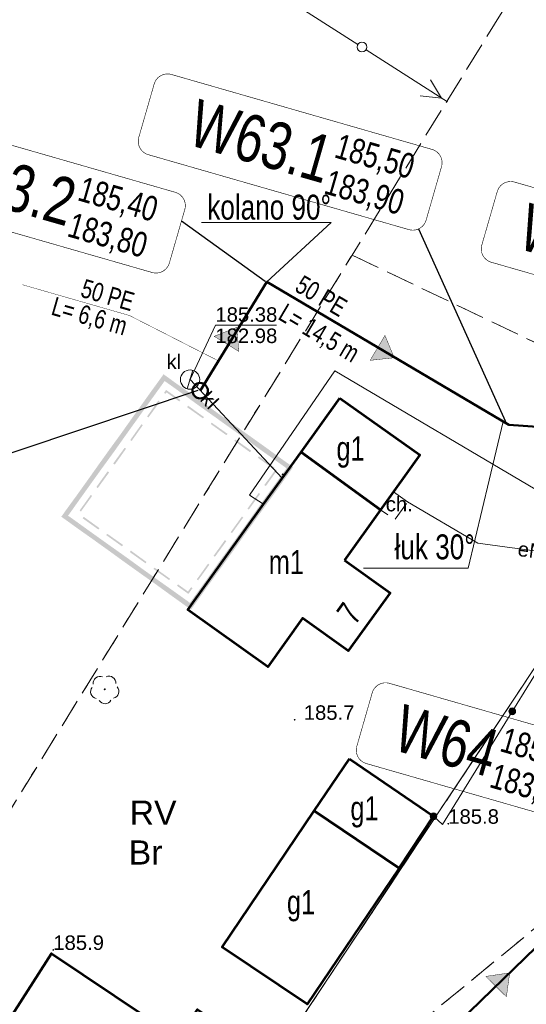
# Model space of a CAD drawing. Header units: metres. Extents: x 7482748 to 7484637, y 5684406 to 5687014.
# Tile 47 of 180: x 7483113 to 7483139, y 5685530 to 5685581. Entities that reach past the tile are written whole.
import ezdxf
from ezdxf.enums import TextEntityAlignment as Align
from ezdxf.lldxf.tags import DXFTag

# ---------------------------------------------------------------- set-up
doc = ezdxf.new("R2010")
doc.units = ezdxf.units.M
doc.header["$MEASUREMENT"] = 0
for name, pattern in [('KTCR01_500', [1.5, 1, -0.5]), ('l217_500', [2, 1.5, -0.5]), ('l218_500', [1, 0.5, -0.5])]:
    doc.linetypes.add(name, pattern=pattern)
for name, color, linetype, lineweight in [('.domiar', 250, 'Continuous', 9), ('.ks tłoczny', 104, 'Continuous', 50), ('_Dzialki', 7, 'Continuous', 0), ('_Kontury', 7, 'Continuous', 0), ('_Kontury_opis', 7, 'Continuous', 0), ('_Uzytki', 7, 'Continuous', 0), ('_Uzytki_opis', 7, 'Continuous', 0), ('EGB_Adres', 7, 'Continuous', 0), ('EGB_Budynek', 7, 'Continuous', 0), ('EGB_Budynek_opis', 7, 'Continuous', 0), ('GES__SUSM04_01P', 7, 'Continuous', 13), ('GES__SUUS07_P', 7, 'Continuous', 13), ('KTOK05_01', 7, 'Continuous', 13), ('RTPW01_P', 7, 'Continuous', 0), ('SUPE_L_3', 1, 'Continuous', 13)]:
    doc.layers.add(name, color=color, linetype=linetype, lineweight=lineweight)
for name, color, linetype, lineweight, transparency in [('EGB_EGBB03_O', 7, 'Continuous', 0, 0.2), ('GES__SUUS_ET_05T', 7, 'Continuous', 13, 0.25), ('KTCR01_T', 7, 'Continuous', 13, 0.25), ('KTCR02', 7, 'KTCR01_500', 13, 0.5), ('RTPW01_G', 7, 'Continuous', 13, 0.25)]:
    doc.layers.add(name, color=color, linetype=linetype, lineweight=lineweight, transparency=transparency)
for name, color, linetype, lineweight, true_color in [('GES__SUPE_pL', 1, 'Continuous', 13, 0xff0000), ('GES__SUPK_01_pL', 7, 'Continuous', 13, 0x803300), ('GES__SUPS01_05L', 7, 'Continuous', 13, 0x803300), ('GES__SUPS01_05P', 7, 'Continuous', 13, 0x803300), ('GES__SUPW_01_pL', 5, 'Continuous', 13, 0x0000ff), ('OBOP02_01', 7, 'Continuous', 13, 0x008000)]:
    doc.layers.add(name, color=color, linetype=linetype, lineweight=lineweight, true_color=true_color)
for name, color, linetype, lineweight, true_color, transparency in [('GES__SUPE_pT', 1, 'Continuous', 13, 0xff0000, 0.25), ('GES__SUPK_01_pT', 7, 'Continuous', 13, 0x803300, 0.25), ('GES__SUPS01_05G', 7, 'Continuous', 13, 0x803300, 0.25)]:
    doc.layers.add(name, color=color, linetype=linetype, lineweight=lineweight, true_color=true_color, transparency=transparency)
doc.layers.add('IS_kanalizacja_sanitarna', color=7, linetype='SOLID', true_color=0x000000)
doc.layers.add('IS_Opisy_działek_Net', color=7, linetype='SOLID', true_color=0x000000)
doc.layers.add('IS_Węzeł_sieci_kanalizacyjnej_-_opisy', color=7, linetype='Continuous')
doc.styles.get("Standard").update_dxf_attribs({"font": 'simplex.shx', "width": 0.75})
doc.styles.add('STYL_ARIAL', font='simplex.shx', dxfattribs={"width": 0.75, "oblique": 0.1})
doc.styles.add('Style-Arial', font='arial.ttf')
tags = doc.linetypes.add('SOLID', pattern=[10, 10, 0]).pattern_tags.tags
tags[6:7] = [DXFTag(74, 4), DXFTag(75, 0), DXFTag(340, '0'), DXFTag(46, 0.0), DXFTag(50, 0.0), DXFTag(44, 0.0), DXFTag(45, 0.0)]
tags[4:5] = [DXFTag(74, 4), DXFTag(75, 0), DXFTag(340, '0'), DXFTag(46, 0.0), DXFTag(50, 0.0), DXFTag(44, 0.0), DXFTag(45, 0.0)]

# ---------------------------------------------------------------- blocks, each defined once
blk = doc.blocks.new('SUPS01_1')
at = {"layer": 'GES__SUPS01_05P', "linetype": 'Continuous', "lineweight": 13}
h = blk.add_hatch(color=256, dxfattribs=at)
edge = h.paths.add_edge_path()
edge.add_arc((0, 0), 0.045, 0, 360)
blk = doc.blocks.new('SUSM04_01')
at = {"layer": 'GES__SUSM04_01P', "linetype": 'Continuous', "lineweight": 13}
blk.add_circle((0, 0), 0.25, dxfattribs=at)
blk = doc.blocks.new('SUUS07_1')
at = {"layer": 'GES__SUUS07_P', "linetype": 'Continuous', "lineweight": 13}
blk.add_line((-0.5, 0), (0.5, 0), dxfattribs=at)
blk.add_circle((0, 0), 0.5, dxfattribs=at)
blk = doc.blocks.new('OBOP02_01_25')
at = {"layer": 'OBOP02_01', "linetype": 'Continuous', "lineweight": 13}
h = blk.add_hatch(color=256, dxfattribs=at)
edge = h.paths.add_edge_path()
edge.add_arc((0, 0), 0.05, 0, 360)
for centre, start, end in [((0, 0.4), 30, 150), ((-0.38, 0.12), 102, 222), ((0.38, 0.12), 318, 78), ((-0.24, -0.32), 174, 294), ((0.24, -0.32), 246, 6)]:
    blk.add_arc(centre, 0.35, start, end, dxfattribs=at)
blk = doc.blocks.new('RTPW01')
at = {"layer": 'RTPW01_P', "linetype": 'Continuous', "lineweight": 0}
h = blk.add_hatch(color=256, dxfattribs=at)
edge = h.paths.add_edge_path()
edge.add_arc((0, 0), 0.045, 0, 360)
blk = doc.blocks.new('RTPW01_2')
at = {"layer": 'RTPW01_P', "linetype": 'Continuous', "lineweight": 0}
h = blk.add_hatch(color=256, dxfattribs=at)
edge = h.paths.add_edge_path()
edge.add_arc((0, 0), 0.045, 0, 360)

msp = doc.modelspace()

# ---------------------------------------------------------------- hatches: boundary and pattern name
at = {"layer": 'EGB_EGBB03_O', "linetype": 'Continuous', "lineweight": 0}
for points in [[(7483120.42758, 5685561.70544), (7483120.22439, 5685561.8511), (7483120.67124, 5685562.47442), (7483121.06383, 5685562.19297), (7483120.91817, 5685561.98979), (7483120.72876, 5685562.12558)], [(7483121.4862, 5685561.06577), (7483120.8254, 5685561.53951), (7483120.76893, 5685561.46074), (7483120.69578, 5685561.51317), (7483120.80469, 5685561.6651), (7483121.53864, 5685561.13891)], [(7483116.15351, 5685554.55069), (7483115.38558, 5685555.10124), (7483115.56334, 5685555.34921), (7483115.76653, 5685555.20355), (7483115.73442, 5685555.15876), (7483116.29918, 5685554.75387)], [(7483121.95531, 5685551.1049), (7483121.36774, 5685551.52615), (7483121.42018, 5685551.59929), (7483121.9346, 5685551.23049), (7483122.09601, 5685551.45564), (7483122.16915, 5685551.4032)], [(7483122.08876, 5685550.29558), (7483121.84254, 5685550.4721), (7483121.98821, 5685550.67528), (7483122.03124, 5685550.64442), (7483122.43736, 5685551.21094), (7483122.64054, 5685551.06528)]]:
    msp.add_hatch(color=256, dxfattribs=at).paths.add_polyline_path(points)
at = {"layer": 'IS_kanalizacja_sanitarna', "linetype": 'Continuous', "ltscale": 0.01}
for points in [[(7483124.45294, 5685564.89844), (7483123.29099, 5685564.43761), (7483124.56999, 5685563.65393)], [(7483132.59655, 5685563.33062), (7483132.1187, 5685564.48568), (7483131.35389, 5685563.19531)], [(7483138.56609, 5685531.49429), (7483137.32991, 5685531.30897), (7483138.39787, 5685530.25566)]]:
    msp.add_hatch(color=256, dxfattribs=at).paths.add_polyline_path(points)
at = {"layer": 'KTOK05_01', "linetype": 'Continuous', "lineweight": 13}
h = msp.add_hatch(color=256, dxfattribs=at)
edge = h.paths.add_edge_path()
edge.add_arc((7483138.70436, 5685545.02817), 0.175, 0, 360)
h = msp.add_hatch(color=256, dxfattribs=at)
edge = h.paths.add_edge_path()
edge.add_arc((7483134.63, 5685539.6), 0.175, 0, 360)

# ---------------------------------------------------------------- linework, layer by layer
at = {"layer": '.domiar', "linetype": 'Continuous'}
for points in [[(7483129.33196, 5685570.33096), (7483122.63951, 5685570.33096)], [(7483126.01358, 5685567.25997), (7483129.33196, 5685570.33096), (7483129.33196, 5685570.33096)], [(7483138.22342, 5685560.03371), (7483136.41439, 5685552.4382), (7483136.41439, 5685552.4382)], [(7483136.41439, 5685552.4382), (7483131.00708, 5685552.4382)]]:
    msp.add_lwpolyline(points, dxfattribs=at)
at = {"layer": '.ks tłoczny', "linetype": 'Continuous'}
for points in [[(7483122.56499, 5685561.62368), (7483126.01358, 5685567.25997), (7483138.51554, 5685559.86082), (7483152.03145, 5685558.90379)], [(7483141.08035, 5685533.93474), (7483141.08035, 5685533.93474), (7483124.51511, 5685517.8479), (7483124.51511, 5685517.8479), (7483076.83124, 5685500.00001), (7483076.83124, 5685500.00001), (7483076.83124, 5685500.00001)]]:
    msp.add_lwpolyline(points, dxfattribs=at)
msp.add_circle((7483122.56499, 5685561.62368), 0.4, dxfattribs=at)
at = {"layer": '_Dzialki', "color": 96, "linetype": 'Continuous', "true_color": 0x008000, "flags": 128}
msp.add_lwpolyline([(7483143.61, 5685552.92), (7483120.9, 5685518.75)], dxfattribs=at)
at = {"layer": '_Kontury', "color": 96, "linetype": 'l217_500', "true_color": 0x008000, "flags": 128}
for points in [[(7483139.22, 5685582.93), (7483130.42, 5685568.64)], [(7483104.94, 5685527.24), (7483130.42, 5685568.64)], [(7483130.42, 5685568.64), (7483153.91, 5685557.41)], [(7483143.61, 5685552.92), (7483120.9, 5685518.75)], [(7483090.31, 5685492.92), (7483152.14, 5685543.93)]]:
    msp.add_lwpolyline(points, dxfattribs=at)
at = {"layer": '_Uzytki', "color": 96, "linetype": 'l218_500', "true_color": 0x008000, "flags": 128}
for points in [[(7483104.94, 5685527.24), (7483130.42, 5685568.64)], [(7483130.42, 5685568.64), (7483153.91, 5685557.41)], [(7483120.9, 5685518.75), (7483143.61, 5685552.92)], [(7483090.31, 5685492.92), (7483152.14, 5685543.93)]]:
    msp.add_lwpolyline(points, dxfattribs=at)
at = {"layer": 'EGB_Budynek', "color": 7, "linetype": 'Continuous', "lineweight": 53, "flags": 128}
for points in [[(7483129.78, 5685561.24), (7483133.92, 5685558.3), (7483131.89, 5685555.46), (7483127.78, 5685558.45), (7483129.78, 5685561.24)], [(7483130.02, 5685552.86), (7483132.38, 5685551.17), (7483130.22, 5685548.16), (7483127.86, 5685549.85), (7483126.06, 5685547.34), (7483121.93, 5685550.29), (7483125.84, 5685555.75), (7483127.78, 5685558.45), (7483131.89, 5685555.46), (7483130.02, 5685552.86)], [(7483130.28, 5685542.57), (7483134.63, 5685539.6), (7483132.85, 5685536.92), (7483128.46, 5685539.88), (7483130.28, 5685542.57)], [(7483132.85, 5685536.92), (7483128.09, 5685529.87), (7483123.7, 5685532.83), (7483128.46, 5685539.88), (7483132.85, 5685536.92)], [(7483125.53, 5685527.52), (7483124.53, 5685526.03), (7483121.2, 5685521.15), (7483111.74, 5685527.62), (7483114.88, 5685532.49), (7483121.41, 5685528.11), (7483122.42, 5685529.6), (7483125.53, 5685527.52)]]:
    msp.add_lwpolyline(points, dxfattribs=at)
at = {"layer": 'EGB_EGBB03_O', "linetype": 'Continuous', "lineweight": 0}
for points in [[(7483121.06, 5685562.19), (7483121.88, 5685561.61), (7483120.92, 5685561.99), (7483121.73, 5685561.41)], [(7483122.69, 5685561.03), (7483123.5, 5685560.44), (7483122.54, 5685560.82), (7483123.36, 5685560.24)], [(7483118.48, 5685559.41), (7483119.06, 5685560.23), (7483118.68, 5685559.27), (7483119.26, 5685560.08)], [(7483117.89, 5685558.6), (7483118.48, 5685559.41), (7483118.1, 5685558.45), (7483118.68, 5685559.27)], [(7483124.38, 5685559.1), (7483125.2, 5685558.52), (7483124.33, 5685559.03), (7483125.14, 5685558.44)], [(7483125.13, 5685559.28), (7483125.94, 5685558.7), (7483124.98, 5685559.08), (7483125.79, 5685558.49)], [(7483125.6, 5685558.23), (7483126.41, 5685557.64), (7483125.55, 5685558.15), (7483126.36, 5685557.57)], [(7483126.75, 5685558.11), (7483127.37, 5685557.67), (7483126.61, 5685557.91), (7483127.03, 5685557.61)], [(7483116.73, 5685556.97), (7483117.31, 5685557.79), (7483116.93, 5685556.83), (7483117.51, 5685557.64)], [(7483126.54, 5685557.5), (7483125.96, 5685556.69), (7483126.47, 5685557.55), (7483125.88, 5685556.74)], [(7483127.37, 5685557.67), (7483126.72, 5685556.75), (7483127.03, 5685557.61), (7483126.52, 5685556.9)], [(7483117.2, 5685556.64), (7483117.78, 5685557.45), (7483117.27, 5685556.58), (7483117.86, 5685557.4)], [(7483126.82, 5685557.35), (7483126.97, 5685557.24), (7483126.77, 5685557.28), (7483126.85, 5685557.22)], [(7483116.15, 5685556.16), (7483116.73, 5685556.97), (7483116.35, 5685556.02), (7483116.93, 5685556.83)], [(7483116.33, 5685555.42), (7483116.91, 5685556.23), (7483116.4, 5685555.37), (7483116.98, 5685556.18)], [(7483124.79, 5685555.06), (7483124.21, 5685554.25), (7483124.72, 5685555.11), (7483124.14, 5685554.3)], [(7483117.78, 5685553.39), (7483116.97, 5685553.97), (7483117.92, 5685553.59), (7483117.11, 5685554.17)], [(7483118.52, 5685553.57), (7483117.71, 5685554.15), (7483118.58, 5685553.64), (7483117.76, 5685554.22)], [(7483118.59, 5685552.8), (7483117.78, 5685553.39), (7483118.74, 5685553.01), (7483117.92, 5685553.59)], [(7483121.84, 5685550.47), (7483121.03, 5685551.05), (7483121.99, 5685550.68), (7483121.18, 5685551.26)]]:
    msp.add_solid(points, dxfattribs=at)
at = {"layer": 'EGB_EGBB03_O', "linetype": 'Continuous', "lineweight": 0, "extrusion": (0, 0, -1)}
for points in [[(-7483119.64, 5685561.04), (-7483120.22, 5685561.85), (-7483119.84, 5685560.89), (-7483120.43, 5685561.71)], [(-7483121.88, 5685561.61), (-7483122.69, 5685561.03), (-7483121.73, 5685561.41), (-7483122.54, 5685560.82)], [(-7483119.06, 5685560.23), (-7483119.64, 5685561.04), (-7483119.26, 5685560.08), (-7483119.84, 5685560.89)], [(-7483119.82, 5685560.29), (-7483120.4, 5685561.11), (-7483119.89, 5685560.24), (-7483120.48, 5685561.05)], [(-7483121.94, 5685560.85), (-7483122.76, 5685560.26), (-7483121.89, 5685560.77), (-7483122.71, 5685560.19)], [(-7483123.5, 5685560.44), (-7483124.31, 5685559.86), (-7483123.36, 5685560.24), (-7483124.17, 5685559.66)], [(-7483118.95, 5685559.07), (-7483119.53, 5685559.89), (-7483119.02, 5685559.02), (-7483119.6, 5685559.84)], [(-7483123.16, 5685559.97), (-7483123.98, 5685559.39), (-7483123.11, 5685559.9), (-7483123.92, 5685559.32)], [(-7483124.31, 5685559.86), (-7483125.13, 5685559.28), (-7483124.17, 5685559.66), (-7483124.98, 5685559.08)], [(-7483117.31, 5685557.79), (-7483117.89, 5685558.6), (-7483117.51, 5685557.64), (-7483118.1, 5685558.45)], [(-7483118.07, 5685557.86), (-7483118.66, 5685558.67), (-7483118.15, 5685557.8), (-7483118.73, 5685558.62)], [(-7483125.94, 5685558.7), (-7483126.75, 5685558.11), (-7483125.79, 5685558.49), (-7483126.61, 5685557.91)], [(-7483126.72, 5685556.75), (-7483126.14, 5685555.94), (-7483126.52, 5685556.9), (-7483125.93, 5685556.09)], [(-7483115.56, 5685555.35), (-7483116.15, 5685556.16), (-7483115.77, 5685555.2), (-7483116.35, 5685556.02)], [(-7483125.66, 5685556.28), (-7483125.08, 5685555.47), (-7483125.59, 5685556.33), (-7483125.01, 5685555.52)], [(-7483126.14, 5685555.94), (-7483125.55, 5685555.13), (-7483125.93, 5685556.09), (-7483125.35, 5685555.27)], [(-7483117.3, 5685554.44), (-7483116.49, 5685555.02), (-7483117.36, 5685554.51), (-7483116.54, 5685555.1)], [(-7483125.55, 5685555.13), (-7483124.97, 5685554.32), (-7483125.35, 5685555.27), (-7483124.77, 5685554.46)], [(-7483116.97, 5685553.97), (-7483116.15, 5685554.55), (-7483117.11, 5685554.17), (-7483116.3, 5685554.75)], [(-7483124.97, 5685554.32), (-7483124.39, 5685553.5), (-7483124.77, 5685554.46), (-7483124.19, 5685553.65)], [(-7483123.92, 5685553.84), (-7483123.33, 5685553.03), (-7483123.84, 5685553.89), (-7483123.26, 5685553.08)], [(-7483124.39, 5685553.5), (-7483123.81, 5685552.69), (-7483124.19, 5685553.65), (-7483123.6, 5685552.84)], [(-7483119.4, 5685552.22), (-7483118.59, 5685552.8), (-7483119.55, 5685552.42), (-7483118.74, 5685553.01)], [(-7483119.74, 5685552.69), (-7483118.93, 5685553.27), (-7483119.79, 5685552.76), (-7483118.98, 5685553.35)], [(-7483120.96, 5685551.82), (-7483120.15, 5685552.4), (-7483121.01, 5685551.89), (-7483120.2, 5685552.47)], [(-7483123.04, 5685552.62), (-7483122.46, 5685551.81), (-7483122.97, 5685552.67), (-7483122.39, 5685551.86)], [(-7483123.81, 5685552.69), (-7483123.22, 5685551.88), (-7483123.6, 5685552.84), (-7483123.02, 5685552.02)], [(-7483120.22, 5685551.64), (-7483119.4, 5685552.22), (-7483120.36, 5685551.84), (-7483119.55, 5685552.42)], [(-7483123.22, 5685551.88), (-7483122.64, 5685551.07), (-7483123.02, 5685552.02), (-7483122.44, 5685551.21)], [(-7483121.03, 5685551.05), (-7483120.22, 5685551.64), (-7483121.18, 5685551.26), (-7483120.36, 5685551.84)]]:
    msp.add_solid(points, dxfattribs=at)
at = {"layer": 'GES__SUPE_pL', "linetype": 'Continuous', "lineweight": 13, "flags": 128}
msp.add_lwpolyline([(7483132.56, 5685556.39), (7483133.29, 5685555.87), (7483136.92, 5685553.73), (7483143.4, 5685552.86), (7483145.6, 5685551.78)], dxfattribs=at)
at = {"layer": 'GES__SUPK_01_pL', "linetype": 'Continuous', "lineweight": 13}
msp.add_line((7483126.81, 5685557.1), (7483122.04, 5685562.2), dxfattribs=at)
at = {"layer": 'GES__SUPS01_05L', "linetype": 'Continuous', "lineweight": 13, "flags": 128}
msp.add_lwpolyline([(7483122.04, 5685562.2), (7483123.35, 5685565.02), (7483126.51, 5685565.02)], dxfattribs=at)
at = {"layer": 'GES__SUPW_01_pL', "linetype": 'Continuous', "lineweight": 13, "flags": 128}
msp.add_lwpolyline([(7483125.84, 5685555.75), (7483125.12, 5685556.21), (7483129.52, 5685562.65), (7483140.26, 5685556.3), (7483155.91, 5685553.17)], dxfattribs=at)
at = {"layer": 'IS_kanalizacja_sanitarna', "linetype": 'Continuous', "ltscale": 0.01, "const_width": 0.02}
for points in [[(7483124.45294, 5685564.89844), (7483123.29099, 5685564.43761), (7483124.56999, 5685563.65393), (7483124.45294, 5685564.89844)], [(7483132.59655, 5685563.33062), (7483132.1187, 5685564.48568), (7483131.35389, 5685563.19531), (7483132.59655, 5685563.33062)], [(7483138.56609, 5685531.49429), (7483137.32991, 5685531.30897), (7483138.39787, 5685530.25566), (7483138.56609, 5685531.49429)]]:
    msp.add_lwpolyline(points, dxfattribs=at)
at = {"layer": 'IS_Opisy_działek_Net', "linetype": 'Continuous', "ltscale": 0.01, "const_width": 0.02}
msp.add_lwpolyline([(7483123.50921, 5685563.16689), (7483118.91331, 5685565.51432), (7483113.37814, 5685567.10792)], dxfattribs=at)
at = {"layer": 'IS_Węzeł_sieci_kanalizacyjnej_-_opisy', "color": 18, "linetype": 'SOLID', "ltscale": 0.01, "true_color": 0x000000, "const_width": 0.03}
for points in [[(7483119.88259, 5685573.83967), (7483133.35532, 5685569.96078, 0.414214), (7483134.24642, 5685570.45348), (7483135.04322, 5685573.22106, 0.414214), (7483134.55053, 5685574.11215), (7483121.07779, 5685577.99104, 0.414214), (7483120.1867, 5685577.49835), (7483119.38989, 5685574.73077, 0.414214), (7483119.88259, 5685573.83967)], [(7483106.6088, 5685571.62023), (7483120.08154, 5685567.74134, 0.414214), (7483120.97264, 5685568.23404), (7483121.76944, 5685571.00162, 0.414214), (7483121.27675, 5685571.89271), (7483107.80401, 5685575.7716, 0.414214), (7483106.91291, 5685575.27891), (7483106.11611, 5685572.51133, 0.414214), (7483106.6088, 5685571.62023)], [(7483137.6186, 5685568.27126), (7483148.37181, 5685565.17534, 0.414214), (7483149.2629, 5685565.66803), (7483150.05971, 5685568.43562, 0.414214), (7483149.56701, 5685569.32671), (7483138.81381, 5685572.42263, 0.414214), (7483137.92271, 5685571.92993), (7483137.12591, 5685569.16235, 0.414214), (7483137.6186, 5685568.27126)], [(7483131.15559, 5685542.32741), (7483141.9088, 5685539.2315, 0.414214), (7483142.79989, 5685539.72419), (7483143.5967, 5685542.49177, 0.414214), (7483143.104, 5685543.38287), (7483132.3508, 5685546.47878, 0.414214), (7483131.4597, 5685545.98609), (7483130.6629, 5685543.21851, 0.414214), (7483131.15559, 5685542.32741)]]:
    msp.add_lwpolyline(points, format="xyb", dxfattribs=at)
at = {"layer": 'IS_Węzeł_sieci_kanalizacyjnej_-_opisy', "color": 18, "linetype": 'SOLID', "ltscale": 0.01, "true_color": 0x000000}
for points in [[(7483121.60006, 5685570.41328), (7483125.91781, 5685567.28914)], [(7483133.85068, 5685569.99641), (7483138.41503, 5685559.88198)], [(7483110.26134, 5685557.55847), (7483122.46562, 5685561.65507)]]:
    msp.add_lwpolyline(points, dxfattribs=at)
at = {"layer": 'KTCR02', "linetype": 'KTCR01_500', "lineweight": 13, "flags": 128}
msp.add_lwpolyline([(7483133.29, 5685555.87), (7483132.56, 5685556.39), (7483131.89, 5685555.46), (7483132.62, 5685554.93), (7483133.29, 5685555.87)], close=True, dxfattribs=at)
at = {"layer": 'KTOK05_01', "linetype": 'Continuous', "lineweight": 13, "flags": 128}
msp.add_lwpolyline([(7483134.63, 5685539.6), (7483135.1, 5685539.18), (7483143.18, 5685552.29), (7483145.64, 5685551.74)], dxfattribs=at)
at = {"layer": 'KTOK05_01', "linetype": 'Continuous', "lineweight": 13}
for centre in [(7483138.7, 5685545.03), (7483134.63, 5685539.6)]:
    msp.add_circle(centre, 0.175, dxfattribs=at)
at = {"layer": 'SUPE_L_3', "linetype": 'Continuous'}
for p, q in [((7483130.72, 5685579.54), (7483126.51, 5685582.24)), ((7483135.35, 5685576.57), (7483131.14, 5685579.27)), ((7483135.05, 5685576.76), (7483134.48, 5685577.72)), ((7483135.05, 5685576.76), (7483133.94, 5685576.88))]:
    msp.add_line(p, q, dxfattribs=at)

# ---------------------------------------------------------------- block references
at = {"layer": 'GES__SUPS01_05P', "linetype": 'Continuous', "lineweight": 13}
msp.add_blockref('SUPS01_1', (7483122.04, 5685562.2), dxfattribs=at)
at = {"layer": 'GES__SUSM04_01P', "linetype": 'Continuous', "lineweight": 13}
msp.add_blockref('SUSM04_01', (7483130.93, 5685579.41), dxfattribs=at)
at = {"layer": 'GES__SUUS07_P', "linetype": 'Continuous', "lineweight": 13, "rotation": 253.68}
msp.add_blockref('SUUS07_1', (7483122.04, 5685562.2), dxfattribs=at)
at = {"layer": 'OBOP02_01', "linetype": 'Continuous', "lineweight": 13, "rotation": 325.34}
msp.add_blockref('OBOP02_01_25', (7483117.63, 5685546.17), dxfattribs=at)
at = {"layer": 'RTPW01_P', "linetype": 'Continuous', "lineweight": 0}
for name, p in [('RTPW01_2', (7483127.45, 5685544.59)), ('RTPW01', (7483135.39, 5685539.21)), ('RTPW01', (7483114.97, 5685532.68))]:
    msp.add_blockref(name, p, dxfattribs=at)

# ---------------------------------------------------------------- texts
at = {"layer": '_Kontury_opis', "color": 96, "linetype": 'Continuous', "lineweight": 13, "true_color": 0x008000, "style": 'Style-Arial'}
msp.add_text('RV', height=1.25, dxfattribs=at).set_placement((7483118.92, 5685539.16))
at = {"layer": '_Uzytki_opis', "color": 96, "linetype": 'Continuous', "lineweight": 13, "true_color": 0x008000, "style": 'Style-Arial'}
msp.add_text('Br', height=1.25, dxfattribs=at).set_placement((7483118.87, 5685537.1))
at = {"layer": 'EGB_Adres', "insert": (7483129.55, 5685550.17), "char_height": 1.25, "attachment_point": 1, "rotation": 54.395466, "line_spacing_factor": 0.6, "style": 'STYL_ARIAL'}
msp.add_mtext('\\fArial|b0|i0|c238238|p39;7 ', dxfattribs=at)
at = {"layer": 'EGB_Budynek_opis', "color": 7, "char_height": 1.25, "attachment_point": 7, "line_spacing_factor": 0.6, "style": 'STYL_ARIAL'}
for s, insert in [('\\fArial|b0|i0|c238238|p39;g1', (7483129.61, 5685557.63)), ('\\fArial|b0|i0|c238238|p39;m1', (7483126.11, 5685552.13)), ('\\fArial|b0|i0|c238238|p39;g1', (7483130.33, 5685539.01)), ('\\fArial|b0|i0|c238238|p39;g1', (7483127.05, 5685534.15))]:
    msp.add_mtext(s, dxfattribs=dict(at, insert=insert))
at = {"layer": 'GES__SUPE_pT', "linetype": 'Continuous', "lineweight": 13, "style": 'Style-Arial'}
msp.add_text('eN', height=0.75, rotation=352.35, dxfattribs=at).set_placement((7483139.66, 5685553.36), align=Align.MIDDLE_CENTER)
at = {"layer": 'GES__SUPK_01_pT', "linetype": 'Continuous', "lineweight": 13, "style": 'Style-Arial'}
msp.add_text('kl', height=0.75, rotation=313.09, dxfattribs=at).set_placement((7483123.05, 5685561.13), align=Align.MIDDLE_CENTER)
at = {"layer": 'GES__SUPS01_05G', "linetype": 'Continuous', "lineweight": 13, "style": 'Style-Arial'}
for s, p in [('185.38', (7483123.35, 5685565.19)), ('182.98', (7483123.35, 5685564.09))]:
    msp.add_text(s, height=0.75, dxfattribs=at).set_placement(p)
at = {"layer": 'GES__SUUS_ET_05T', "linetype": 'Continuous', "lineweight": 13, "style": 'Style-Arial'}
msp.add_text('kl', height=0.75, dxfattribs=at).set_placement((7483121.58, 5685562.75), align=Align.RIGHT)
at = {"layer": 'IS_Opisy_działek_Net', "linetype": 'Continuous', "ltscale": 0.01, "char_height": 0.9648}
for s, insert, attachment_point, rotation in [('{\\fArial|b0|i0|c238|p34;50 PE}', (7483127.38982, 5685566.80517), 7, 329.338549), ('{\\fArial|b0|i0|c238|p34;50 PE}', (7483118.97307, 5685565.72188), 9, 343.938549), ('\\fArial|b0|i0;L= 6,6 m', (7483118.88143, 5685565.40361), 3, 343.938549), ('\\fArial|b0|i0;L= 14,5 m', (7483127.02264, 5685566.18583), 1, 329.338549)]:
    msp.add_mtext(s, dxfattribs=dict(at, insert=insert, attachment_point=attachment_point, rotation=rotation))
at = {"layer": 'IS_Węzeł_sieci_kanalizacyjnej_-_opisy', "color": 18, "linetype": 'SOLID', "ltscale": 0.01, "true_color": 0x000000, "rotation": 343.938549}
for s, insert, char_height, attachment_point in [('\\fArial|b0|i0;W63.1', (7483128.93112, 5685572.30471), 2.448, 9), ('\\fArial|b0|i0;W63.2', (7483115.65733, 5685570.08527), 2.448, 9), ('\\fArial|b0|i0;185,50', (7483129.37449, 5685573.48325), 1.2888, 7), ('\\fArial|b0|i0;183,90', (7483129.26094, 5685573.08887), 1.2888, 1), ('\\fArial|b0|i0;185,40', (7483116.1007, 5685571.26381), 1.2888, 7), ('\\fArial|b0|i0;W63', (7483143.9476, 5685567.51927), 2.448, 9), ('\\fArial|b0|i0;183,80', (7483115.98716, 5685570.86943), 1.2888, 1), ('\\fArial|b0|i0;W64', (7483137.48459, 5685541.57543), 2.448, 9), ('\\fArial|b0|i0;185,60', (7483137.92796, 5685542.75396), 1.2888, 7), ('\\fArial|b0|i0;183,90', (7483137.81442, 5685542.35958), 1.2888, 1)]:
    msp.add_mtext(s, dxfattribs=dict(at, insert=insert, char_height=char_height, attachment_point=attachment_point))
at = {"layer": 'IS_Węzeł_sieci_kanalizacyjnej_-_opisy', "color": 18, "linetype": 'SOLID', "ltscale": 0.01, "true_color": 0x000000, "char_height": 1.2888, "attachment_point": 7}
for s, insert in [('{\\fArial|b0|i0|c238|p34;kolano 90%%D}', (7483122.9329, 5685570.4608)), ('{\\fArial|b0|i0|c238|p34;łuk 30%%D}', (7483132.61585, 5685552.87865))]:
    msp.add_mtext(s, dxfattribs=dict(at, insert=insert))
at = {"layer": 'KTCR01_T', "linetype": 'Continuous', "lineweight": 13, "style": 'Style-Arial'}
msp.add_text('ch.', height=0.75, dxfattribs=at).set_placement((7483132.16, 5685555.38))
at = {"layer": 'RTPW01_G', "linetype": 'Continuous', "lineweight": 13, "style": 'Style-Arial'}
for s, p in [('185.7', (7483127.92, 5685544.59)), ('185.8', (7483135.39, 5685539.21)), ('185.9', (7483114.97, 5685532.68))]:
    msp.add_text(s, height=0.75, dxfattribs=at).set_placement(p)

doc.saveas('drawing.dxf')
